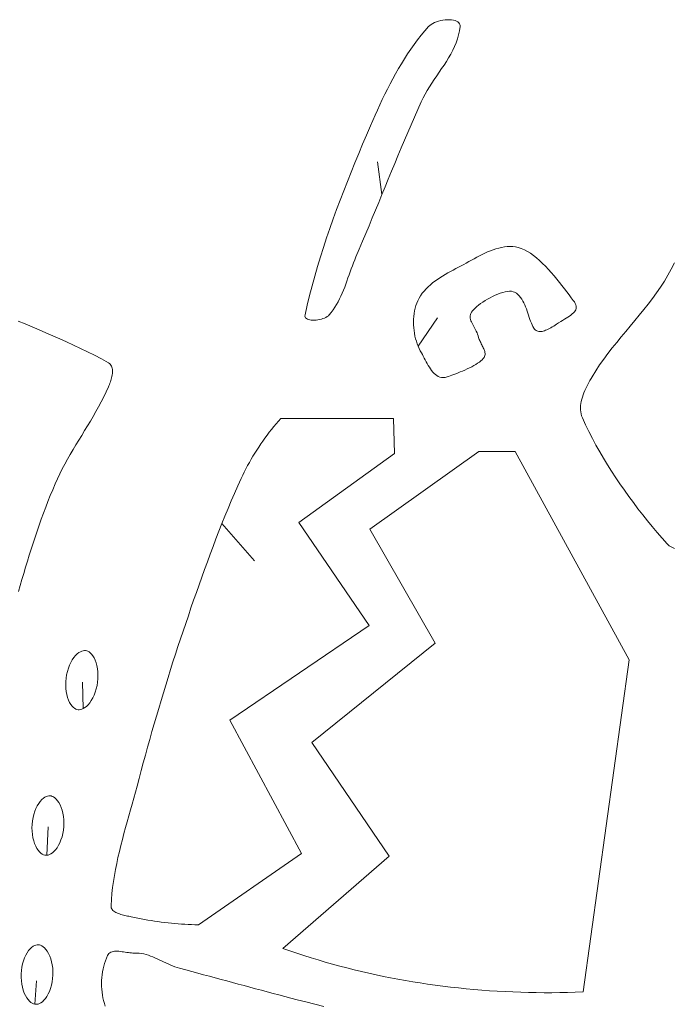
# Model space of a CAD drawing. Header units: inches. Extents: x -12 to 23, y -13.2 to 21.7.
# Tile 63 of 75: x 8.5 to 10.8, y 11.8 to 15.3. Entities that reach past the tile are written whole.
import ezdxf

# ---------------------------------------------------------------- set-up
doc = ezdxf.new("R2010")
doc.units = ezdxf.units.IN
doc.header["$MEASUREMENT"] = 0
doc.layers.get('0').update_dxf_attribs({"lineweight": 0})

msp = doc.modelspace()

# ---------------------------------------------------------------- linework, layer by layer
at = {"color": 30, "linetype": 'Continuous', "lineweight": 0, "true_color": 0xff7e00}
for p, q in [((9.7409, 14.6535), (9.726, 14.7685)), ((9.8673, 14.1245), (9.9348, 14.224)), ((9.1829, 13.5059), (9.2961, 13.3765)), ((8.6989, 12.8606), (8.6964, 12.9528)), ((8.5722, 12.349), (8.5766, 12.4482)), ((8.5294, 11.8294), (8.5362, 11.9114))]:
    msp.add_line(p, q, dxfattribs=at)
at = {"color": 7, "linetype": 'Continuous', "lineweight": 0}
for p, q in [((10.7392, 14.3723), (10.751, 14.3937)), ((10.751, 14.3937), (10.7619, 14.4156)), ((10.7267, 14.3514), (10.7392, 14.3723)), ((10.6995, 14.3109), (10.7134, 14.331)), ((10.7134, 14.331), (10.7267, 14.3514)), ((10.6701, 14.2716), (10.685, 14.2911)), ((10.685, 14.2911), (10.6995, 14.3109)), ((10.6548, 14.2523), (10.6701, 14.2716)), ((10.6235, 14.2142), (10.6392, 14.2332)), ((10.6392, 14.2332), (10.6548, 14.2523)), ((10.5917, 14.1763), (10.6076, 14.1952)), ((10.6076, 14.1952), (10.6235, 14.2142)), ((10.5603, 14.1382), (10.5759, 14.1573)), ((10.5759, 14.1573), (10.5917, 14.1763)), ((10.5298, 14.0994), (10.5448, 14.1189)), ((10.5448, 14.1189), (10.5603, 14.1382)), ((10.5151, 14.0797), (10.5298, 14.0994)), ((10.4874, 14.0392), (10.5009, 14.0596)), ((10.5009, 14.0596), (10.5151, 14.0797)), ((10.4707, 14.0119), (10.4745, 14.0184)), ((10.4745, 14.0184), (10.4874, 14.0392)), ((10.4523, 13.9771), (10.4558, 13.9844)), ((10.4558, 13.9844), (10.4594, 13.9915)), ((10.4594, 13.9915), (10.4631, 13.9984)), ((10.4631, 13.9984), (10.4669, 14.0053)), ((10.4669, 14.0053), (10.4707, 14.0119)), ((10.4384, 13.94), (10.4406, 13.9475)), ((10.4406, 13.9475), (10.4431, 13.955)), ((10.4431, 13.955), (10.4459, 13.9624)), ((10.4459, 13.9624), (10.449, 13.9698)), ((10.449, 13.9698), (10.4523, 13.9771)), ((10.4339, 13.9101), (10.4343, 13.9175)), ((10.4343, 13.9175), (10.4352, 13.9249)), ((10.4352, 13.9249), (10.4366, 13.9324)), ((10.4366, 13.9324), (10.4384, 13.94)), ((10.434, 13.9028), (10.4339, 13.9101)), ((10.4347, 13.8955), (10.434, 13.9028)), ((10.436, 13.8884), (10.4347, 13.8955)), ((10.438, 13.8815), (10.436, 13.8884)), ((10.4407, 13.8747), (10.438, 13.8815)), ((9.3555, 13.8344), (9.3634, 13.8442)), ((9.3634, 13.8442), (9.3715, 13.8539)), ((9.3715, 13.8539), (9.3797, 13.8634)), ((9.3797, 13.8634), (9.388, 13.8728)), ((9.388, 13.8728), (9.7811, 13.8728)), ((9.7811, 13.8728), (9.7853, 13.7502)), ((10.4518, 13.8506), (10.4407, 13.8747)), ((10.4634, 13.8268), (10.4518, 13.8506)), ((9.3327, 13.8043), (9.3401, 13.8144)), ((9.3401, 13.8144), (9.3478, 13.8245)), ((9.3478, 13.8245), (9.3555, 13.8344)), ((10.4755, 13.8032), (10.4634, 13.8268)), ((9.3112, 13.7731), (9.3182, 13.7836)), ((9.3182, 13.7836), (9.3253, 13.794)), ((9.3253, 13.794), (9.3327, 13.8043)), ((10.488, 13.7798), (10.4755, 13.8032)), ((10.501, 13.7566), (10.488, 13.7798)), ((9.2847, 13.7301), (9.2911, 13.741)), ((9.2911, 13.741), (9.2976, 13.7518)), ((9.2976, 13.7518), (9.3043, 13.7625)), ((9.3043, 13.7625), (9.3112, 13.7731)), ((9.7853, 13.7502), (9.4514, 13.5093)), ((10.0796, 13.7571), (9.6992, 13.4866)), ((10.2064, 13.7571), (10.0796, 13.7571)), ((10.6037, 13.0301), (10.2064, 13.7571)), ((10.5144, 13.7337), (10.501, 13.7566)), ((9.2666, 13.697), (9.2725, 13.7081)), ((9.2725, 13.7081), (9.2785, 13.7192)), ((9.2785, 13.7192), (9.2847, 13.7301)), ((10.5282, 13.7109), (10.5144, 13.7337)), ((10.5424, 13.6884), (10.5282, 13.7109)), ((9.2501, 13.6631), (9.2554, 13.6744)), ((9.2554, 13.6744), (9.2609, 13.6857)), ((9.2609, 13.6857), (9.2666, 13.697)), ((10.5569, 13.6661), (10.5424, 13.6884)), ((9.2268, 13.6111), (9.2383, 13.6371)), ((9.2383, 13.6371), (9.2501, 13.6631)), ((10.5718, 13.6441), (10.5569, 13.6661)), ((10.5871, 13.6222), (10.5718, 13.6441)), ((9.2155, 13.5849), (9.2268, 13.6111)), ((10.6027, 13.6006), (10.5871, 13.6222)), ((9.2044, 13.5587), (9.2155, 13.5849)), ((10.6185, 13.5791), (10.6027, 13.6006)), ((10.6347, 13.5579), (10.6185, 13.5791)), ((9.1935, 13.5323), (9.2044, 13.5587)), ((10.6511, 13.5369), (10.6347, 13.5579)), ((10.6678, 13.5161), (10.6511, 13.5369)), ((9.1723, 13.4794), (9.1829, 13.5059)), ((9.1829, 13.5059), (9.1935, 13.5323)), ((9.4514, 13.5093), (9.6965, 13.1501)), ((10.6846, 13.4955), (10.6678, 13.5161)), ((9.162, 13.4528), (9.1723, 13.4794)), ((9.6992, 13.4866), (9.9274, 13.0893)), ((10.7018, 13.4752), (10.6846, 13.4955)), ((10.719, 13.455), (10.7018, 13.4752)), ((9.1518, 13.4262), (9.162, 13.4528)), ((10.7365, 13.4351), (10.719, 13.455)), ((10.7399, 13.4317), (10.7365, 13.4351)), ((10.7365, 13.4351), (10.7365, 13.4351)), ((10.7438, 13.4286), (10.7399, 13.4317)), ((9.1319, 13.3728), (9.1418, 13.3995)), ((9.1418, 13.3995), (9.1518, 13.4262)), ((10.748, 13.4258), (10.7438, 13.4286)), ((10.7526, 13.4234), (10.748, 13.4258)), ((10.7574, 13.4213), (10.7526, 13.4234)), ((10.7625, 13.4195), (10.7574, 13.4213)), ((9.1221, 13.346), (9.1319, 13.3728)), ((9.1125, 13.3191), (9.1221, 13.346)), ((9.1029, 13.2923), (9.1125, 13.3191)), ((9.0841, 13.2384), (9.0935, 13.2654)), ((9.0935, 13.2654), (9.1029, 13.2923)), ((9.0748, 13.2115), (9.0841, 13.2384)), ((9.0656, 13.1845), (9.0748, 13.2115)), ((9.0472, 13.1305), (9.0564, 13.1575)), ((9.0564, 13.1575), (9.0656, 13.1845)), ((9.0382, 13.1038), (9.0472, 13.1305)), ((9.6965, 13.1501), (9.2105, 12.8204)), ((9.0294, 13.077), (9.0382, 13.1038)), ((9.9274, 13.0893), (9.4963, 12.7427)), ((8.6834, 13.0557), (8.6777, 13.0512)), ((8.6888, 13.059), (8.6834, 13.0557)), ((8.6939, 13.0613), (8.6888, 13.059)), ((8.6986, 13.0626), (8.6939, 13.0613)), ((8.7028, 13.0631), (8.6986, 13.0626)), ((8.7068, 13.0629), (8.7028, 13.0631)), ((8.7108, 13.0621), (8.7068, 13.0629)), ((8.7148, 13.0605), (8.7108, 13.0621)), ((8.719, 13.0581), (8.7148, 13.0605)), ((8.7233, 13.0547), (8.719, 13.0581)), ((8.7278, 13.0501), (8.7233, 13.0547)), ((9.0206, 13.0502), (9.0294, 13.077)), ((8.6556, 13.0218), (8.651, 13.012)), ((8.6607, 13.0308), (8.6556, 13.0218)), ((8.6662, 13.0387), (8.6607, 13.0308)), ((8.6719, 13.0456), (8.6662, 13.0387)), ((8.6777, 13.0512), (8.6719, 13.0456)), ((8.7322, 13.0444), (8.7278, 13.0501)), ((8.7364, 13.0374), (8.7322, 13.0444)), ((8.7402, 13.0294), (8.7364, 13.0374)), ((8.7436, 13.0204), (8.7402, 13.0294)), ((8.7463, 13.0104), (8.7436, 13.0204)), ((9.0034, 12.9964), (9.012, 13.0233)), ((9.012, 13.0233), (9.0206, 13.0502)), ((10.443, 11.8721), (10.6037, 13.0301)), ((8.6435, 12.9902), (8.6408, 12.9786)), ((8.6469, 13.0014), (8.6435, 12.9902)), ((8.651, 13.012), (8.6469, 13.0014)), ((8.7484, 12.9997), (8.7463, 13.0104)), ((8.7497, 12.9885), (8.7484, 12.9997)), ((8.7502, 12.9768), (8.7497, 12.9885)), ((8.995, 12.9695), (9.0034, 12.9964)), ((8.6378, 12.9547), (8.6375, 12.9428)), ((8.6389, 12.9667), (8.6378, 12.9547)), ((8.6408, 12.9786), (8.6389, 12.9667)), ((8.7469, 12.941), (8.7488, 12.9529)), ((8.7488, 12.9529), (8.7499, 12.9649)), ((8.7499, 12.9649), (8.7502, 12.9768)), ((8.9866, 12.9425), (8.995, 12.9695)), ((8.6375, 12.9428), (8.6381, 12.9311)), ((8.6381, 12.9311), (8.6394, 12.9199)), ((8.6394, 12.9199), (8.6414, 12.9092)), ((8.7368, 12.9076), (8.7408, 12.9182)), ((8.7408, 12.9182), (8.7442, 12.9294)), ((8.7442, 12.9294), (8.7469, 12.941)), ((8.9703, 12.8885), (8.9784, 12.9155)), ((8.9784, 12.9155), (8.9866, 12.9425)), ((8.6414, 12.9092), (8.6442, 12.8993)), ((8.6442, 12.8993), (8.6475, 12.8902)), ((8.6475, 12.8902), (8.6513, 12.8822)), ((8.6513, 12.8822), (8.6555, 12.8752)), ((8.7158, 12.8741), (8.7215, 12.8809)), ((8.7215, 12.8809), (8.727, 12.8888)), ((8.727, 12.8888), (8.7321, 12.8978)), ((8.7321, 12.8978), (8.7368, 12.9076)), ((8.9622, 12.8614), (8.9703, 12.8885)), ((8.6555, 12.8752), (8.6599, 12.8695)), ((8.6599, 12.8695), (8.6644, 12.8649)), ((8.6644, 12.8649), (8.6688, 12.8615)), ((8.6688, 12.8615), (8.6729, 12.8591)), ((8.6729, 12.8591), (8.677, 12.8575)), ((8.677, 12.8575), (8.6809, 12.8567)), ((8.6809, 12.8567), (8.6849, 12.8566)), ((8.6849, 12.8566), (8.6892, 12.8571)), ((8.6892, 12.8571), (8.6938, 12.8583)), ((8.6938, 12.8583), (8.6989, 12.8606)), ((8.6989, 12.8606), (8.7044, 12.8639)), ((8.7044, 12.8639), (8.7101, 12.8684)), ((8.7101, 12.8684), (8.7158, 12.8741)), ((8.9543, 12.8343), (8.9622, 12.8614)), ((8.9464, 12.8072), (8.9543, 12.8343)), ((9.2105, 12.8204), (9.4599, 12.3555)), ((8.931, 12.7529), (8.9387, 12.7801)), ((8.9387, 12.7801), (8.9464, 12.8072)), ((8.9234, 12.7258), (8.931, 12.7529)), ((8.9159, 12.6985), (8.9234, 12.7258)), ((9.4963, 12.7427), (9.7668, 12.3454)), ((8.9085, 12.6713), (8.9159, 12.6985)), ((8.8938, 12.6168), (8.9011, 12.6441)), ((8.9011, 12.6441), (8.9085, 12.6713)), ((8.8866, 12.5895), (8.8938, 12.6168)), ((8.8811, 12.5689), (8.8866, 12.5895)), ((8.5543, 12.543), (8.5489, 12.537)), ((8.5598, 12.5478), (8.5543, 12.543)), ((8.565, 12.5514), (8.5598, 12.5478)), ((8.57, 12.5539), (8.565, 12.5514)), ((8.5746, 12.5555), (8.57, 12.5539)), ((8.5788, 12.5562), (8.5746, 12.5555)), ((8.5828, 12.5563), (8.5788, 12.5562)), ((8.5868, 12.5557), (8.5828, 12.5563)), ((8.5909, 12.5543), (8.5868, 12.5557)), ((8.5952, 12.5522), (8.5909, 12.5543)), ((8.5998, 12.549), (8.5952, 12.5522)), ((8.6045, 12.5447), (8.5998, 12.549)), ((8.6092, 12.5392), (8.6045, 12.5447)), ((8.6137, 12.5325), (8.6092, 12.5392)), ((8.8697, 12.5277), (8.8755, 12.5483)), ((8.8755, 12.5483), (8.8811, 12.5689)), ((8.5339, 12.5125), (8.5298, 12.5024)), ((8.5385, 12.5217), (8.5339, 12.5125)), ((8.5436, 12.5299), (8.5385, 12.5217)), ((8.5489, 12.537), (8.5436, 12.5299)), ((8.618, 12.5247), (8.6137, 12.5325)), ((8.6218, 12.5158), (8.618, 12.5247)), ((8.6251, 12.506), (8.6218, 12.5158)), ((8.6277, 12.4955), (8.6251, 12.506)), ((8.8581, 12.4865), (8.8639, 12.5071)), ((8.8639, 12.5071), (8.8697, 12.5277)), ((8.5236, 12.4802), (8.5215, 12.4685)), ((8.5263, 12.4916), (8.5236, 12.4802)), ((8.5298, 12.5024), (8.5263, 12.4916)), ((8.6297, 12.4843), (8.6277, 12.4955)), ((8.6308, 12.4727), (8.6297, 12.4843)), ((8.6312, 12.4608), (8.6308, 12.4727)), ((8.8523, 12.4658), (8.8581, 12.4865)), ((8.5203, 12.4565), (8.5198, 12.4445)), ((8.5198, 12.4445), (8.5202, 12.4326)), ((8.5215, 12.4685), (8.5203, 12.4565)), ((8.6275, 12.425), (8.6295, 12.4368)), ((8.6295, 12.4368), (8.6308, 12.4487)), ((8.6308, 12.4487), (8.6312, 12.4608)), ((8.8409, 12.4245), (8.8465, 12.4452)), ((8.8465, 12.4452), (8.8523, 12.4658)), ((8.5202, 12.4326), (8.5214, 12.4209)), ((8.5214, 12.4209), (8.5233, 12.4098)), ((8.5233, 12.4098), (8.5259, 12.3992)), ((8.6171, 12.3928), (8.6212, 12.4029)), ((8.6212, 12.4029), (8.6247, 12.4137)), ((8.6247, 12.4137), (8.6275, 12.425)), ((8.83, 12.3831), (8.8353, 12.4038)), ((8.8353, 12.4038), (8.8409, 12.4245)), ((8.5259, 12.3992), (8.5292, 12.3894)), ((8.5292, 12.3894), (8.533, 12.3806)), ((8.533, 12.3806), (8.5373, 12.3728)), ((8.5373, 12.3728), (8.5419, 12.3661)), ((8.5419, 12.3661), (8.5466, 12.3606)), ((8.5967, 12.3622), (8.6022, 12.3682)), ((8.6022, 12.3682), (8.6075, 12.3753)), ((8.6075, 12.3753), (8.6125, 12.3836)), ((8.6125, 12.3836), (8.6171, 12.3928)), ((8.8249, 12.3623), (8.83, 12.3831)), ((8.5466, 12.3606), (8.5513, 12.3563)), ((8.5513, 12.3563), (8.5558, 12.3531)), ((8.5558, 12.3531), (8.5602, 12.3509)), ((8.5602, 12.3509), (8.5643, 12.3496)), ((8.5643, 12.3496), (8.5682, 12.349)), ((8.5682, 12.349), (8.5722, 12.349)), ((8.5722, 12.349), (8.5765, 12.3498)), ((8.5765, 12.3498), (8.5811, 12.3513)), ((8.5811, 12.3513), (8.586, 12.3538)), ((8.586, 12.3538), (8.5913, 12.3574)), ((8.5913, 12.3574), (8.5967, 12.3622)), ((8.8155, 12.3206), (8.8201, 12.3415)), ((8.8201, 12.3415), (8.8249, 12.3623)), ((9.4599, 12.3555), (9.1006, 12.1061)), ((9.7668, 12.3454), (9.3949, 12.0242)), ((8.8075, 12.2788), (8.8113, 12.2997)), ((8.8113, 12.2997), (8.8155, 12.3206)), ((8.8041, 12.2578), (8.8075, 12.2788)), ((8.7989, 12.2156), (8.8012, 12.2368)), ((8.8012, 12.2368), (8.8041, 12.2578)), ((8.7958, 12.1732), (8.797, 12.1945)), ((8.797, 12.1945), (8.7989, 12.2156)), ((8.7959, 12.1693), (8.7958, 12.1732)), ((8.7967, 12.1657), (8.7959, 12.1693)), ((8.7982, 12.1624), (8.7967, 12.1657)), ((8.8001, 12.1594), (8.7982, 12.1624)), ((8.8026, 12.1566), (8.8001, 12.1594)), ((8.8056, 12.154), (8.8026, 12.1566)), ((8.8089, 12.1516), (8.8056, 12.154)), ((8.8126, 12.1495), (8.8089, 12.1516)), ((8.8166, 12.1475), (8.8126, 12.1495)), ((8.8208, 12.1457), (8.8166, 12.1475)), ((8.8253, 12.1441), (8.8208, 12.1457)), ((8.8299, 12.1426), (8.8253, 12.1441)), ((8.8346, 12.1413), (8.8299, 12.1426)), ((8.8394, 12.14), (8.8346, 12.1413)), ((8.8442, 12.1389), (8.8394, 12.14)), ((8.849, 12.1378), (8.8442, 12.1389)), ((8.8536, 12.1368), (8.849, 12.1378)), ((8.8581, 12.1359), (8.8536, 12.1368)), ((8.8625, 12.135), (8.8581, 12.1359)), ((8.8666, 12.1341), (8.8625, 12.135)), ((8.8781, 12.1316), (8.8666, 12.1341)), ((8.8896, 12.1293), (8.8781, 12.1316)), ((8.9012, 12.127), (8.8896, 12.1293)), ((8.9128, 12.1249), (8.9012, 12.127)), ((8.9245, 12.1229), (8.9128, 12.1249)), ((8.9361, 12.1209), (8.9245, 12.1229)), ((8.9478, 12.1191), (8.9361, 12.1209)), ((8.9595, 12.1175), (8.9478, 12.1191)), ((8.9712, 12.1159), (8.9595, 12.1175)), ((8.9829, 12.1144), (8.9712, 12.1159)), ((8.9946, 12.1131), (8.9829, 12.1144)), ((9.0064, 12.1118), (8.9946, 12.1131)), ((9.0181, 12.1107), (9.0064, 12.1118)), ((9.0299, 12.1097), (9.0181, 12.1107)), ((9.0417, 12.1088), (9.0299, 12.1097)), ((9.0535, 12.1081), (9.0417, 12.1088)), ((9.0652, 12.1074), (9.0535, 12.1081)), ((9.077, 12.1069), (9.0652, 12.1074)), ((9.0888, 12.1064), (9.077, 12.1069)), ((9.1006, 12.1061), (9.0888, 12.1064)), ((8.5135, 12.0225), (8.5083, 12.0163)), ((8.5188, 12.0274), (8.5135, 12.0225)), ((8.5239, 12.0312), (8.5188, 12.0274)), ((8.5288, 12.0339), (8.5239, 12.0312)), ((8.5334, 12.0355), (8.5288, 12.0339)), ((8.5376, 12.0364), (8.5334, 12.0355)), ((8.5416, 12.0366), (8.5376, 12.0364)), ((8.5456, 12.0361), (8.5416, 12.0366)), ((8.5497, 12.0349), (8.5456, 12.0361)), ((8.5541, 12.0329), (8.5497, 12.0349)), ((8.5587, 12.0298), (8.5541, 12.0329)), ((8.5636, 12.0256), (8.5587, 12.0298)), ((8.5684, 12.0203), (8.5636, 12.0256)), ((9.3949, 12.0242), (9.4194, 12.0157)), ((8.494, 11.9913), (8.4903, 11.9811)), ((8.4984, 12.0006), (8.494, 11.9913)), ((8.5032, 12.009), (8.4984, 12.0006)), ((8.5083, 12.0163), (8.5032, 12.009)), ((8.5732, 12.0138), (8.5684, 12.0203)), ((8.5777, 12.0061), (8.5732, 12.0138)), ((8.5818, 11.9973), (8.5777, 12.0061)), ((8.5854, 11.9877), (8.5818, 11.9973)), ((8.5884, 11.9772), (8.5854, 11.9877)), ((9.4194, 12.0157), (9.4441, 12.0074)), ((9.4441, 12.0074), (9.4689, 11.9993)), ((9.4689, 11.9993), (9.4937, 11.9915)), ((9.4937, 11.9915), (9.5186, 11.9839)), ((8.4847, 11.9588), (8.483, 11.947)), ((8.4871, 11.9702), (8.4847, 11.9588)), ((8.4903, 11.9811), (8.4871, 11.9702)), ((8.5906, 11.9661), (8.5884, 11.9772)), ((8.5922, 11.9545), (8.5906, 11.9661)), ((8.5929, 11.9426), (8.5922, 11.9545)), ((9.5186, 11.9839), (9.5436, 11.9765)), ((9.5436, 11.9765), (9.5687, 11.9694)), ((9.5687, 11.9694), (9.5939, 11.9625)), ((9.5939, 11.9625), (9.6191, 11.9559)), ((9.6191, 11.9559), (9.6444, 11.9495)), ((8.483, 11.947), (8.4821, 11.9349)), ((8.4821, 11.9349), (8.4821, 11.9229)), ((8.4821, 11.9229), (8.4828, 11.911)), ((8.5919, 11.9186), (8.5928, 11.9306)), ((8.5928, 11.9306), (8.5929, 11.9426)), ((9.6444, 11.9495), (9.6697, 11.9434)), ((9.6697, 11.9434), (9.6951, 11.9375)), ((9.6951, 11.9375), (9.7206, 11.9319)), ((9.7206, 11.9319), (9.7461, 11.9265)), ((9.7461, 11.9265), (9.7716, 11.9214)), ((9.7716, 11.9214), (9.7972, 11.9165)), ((8.4828, 11.911), (8.4843, 11.8994)), ((8.4843, 11.8994), (8.4866, 11.8883)), ((8.4866, 11.8883), (8.4896, 11.8779)), ((8.5847, 11.8844), (8.5878, 11.8953)), ((8.5878, 11.8953), (8.5903, 11.9068)), ((8.5903, 11.9068), (8.5919, 11.9186)), ((9.7972, 11.9165), (9.8228, 11.9119)), ((9.8228, 11.9119), (9.8485, 11.9075)), ((9.8485, 11.9075), (9.8742, 11.9034)), ((9.8742, 11.9034), (9.8999, 11.8995)), ((9.8999, 11.8995), (9.9269, 11.8958)), ((9.9269, 11.8958), (9.9538, 11.8922)), ((9.9538, 11.8922), (9.9809, 11.889)), ((9.9809, 11.889), (10.0079, 11.8859)), ((10.0079, 11.8859), (10.035, 11.8832)), ((8.4896, 11.8779), (8.4931, 11.8682)), ((8.4931, 11.8682), (8.4973, 11.8594)), ((8.4973, 11.8594), (8.5018, 11.8518)), ((8.5018, 11.8518), (8.5065, 11.8452)), ((8.5667, 11.8492), (8.5718, 11.8565)), ((8.5718, 11.8565), (8.5766, 11.8649)), ((8.5766, 11.8649), (8.5809, 11.8742)), ((8.5809, 11.8742), (8.5847, 11.8844)), ((10.035, 11.8832), (10.0621, 11.8807)), ((10.0621, 11.8807), (10.0893, 11.8784)), ((10.0893, 11.8784), (10.1165, 11.8764)), ((10.1165, 11.8764), (10.1436, 11.8746)), ((10.1436, 11.8746), (10.1709, 11.8731)), ((10.1709, 11.8731), (10.1981, 11.8719)), ((10.1981, 11.8719), (10.2253, 11.8709)), ((10.2253, 11.8709), (10.2525, 11.8701)), ((10.2525, 11.8701), (10.2798, 11.8696)), ((10.2798, 11.8696), (10.307, 11.8694)), ((10.307, 11.8694), (10.3342, 11.8694)), ((10.3342, 11.8694), (10.3615, 11.8697)), ((10.3615, 11.8697), (10.3887, 11.8702)), ((10.3887, 11.8702), (10.4159, 11.871)), ((10.4159, 11.871), (10.443, 11.8721)), ((8.5065, 11.8452), (8.5114, 11.8399)), ((8.5114, 11.8399), (8.5162, 11.8357)), ((8.5162, 11.8357), (8.5209, 11.8327)), ((8.5209, 11.8327), (8.5253, 11.8306)), ((8.5253, 11.8306), (8.5294, 11.8294)), ((8.5294, 11.8294), (8.5334, 11.8289)), ((8.5334, 11.8289), (8.5374, 11.8291)), ((8.5374, 11.8291), (8.5416, 11.83)), ((8.5416, 11.83), (8.5461, 11.8317)), ((8.5461, 11.8317), (8.551, 11.8343)), ((8.551, 11.8343), (8.5562, 11.8381)), ((8.5562, 11.8381), (8.5614, 11.8431)), ((8.5614, 11.8431), (8.5667, 11.8492))]:
    msp.add_line(p, q, dxfattribs=at)
at = {"color": 7, "linetype": 'Continuous', "lineweight": 0, "flags": 128}
for points in [[(9.4728, 14.2339), (9.4805, 14.2679), (9.4887, 14.3018), (9.4975, 14.3356), (9.5068, 14.3692), (9.5165, 14.4027), (9.5266, 14.4361), (9.5372, 14.4694), (9.5481, 14.5026), (9.5595, 14.5357), (9.5711, 14.5686), (9.5831, 14.6015), (9.5954, 14.6343), (9.6079, 14.6669), (9.6207, 14.6995), (9.6337, 14.732), (9.6469, 14.7644), (9.6602, 14.7967), (9.6737, 14.829), (9.6873, 14.8611), (9.701, 14.8932), (9.709, 14.9117), (9.7171, 14.9302), (9.7254, 14.9486), (9.7338, 14.967), (9.7424, 14.9853), (9.7512, 15.0036), (9.7602, 15.0217), (9.7694, 15.0398), (9.7789, 15.0577), (9.7886, 15.0754), (9.7986, 15.093), (9.8089, 15.1103), (9.8196, 15.1275), (9.8305, 15.1444), (9.8418, 15.161), (9.8534, 15.1774), (9.8654, 15.1935), (9.8779, 15.2093), (9.8907, 15.2247), (9.9039, 15.2398), (9.908, 15.2438), (9.913, 15.2474), (9.9188, 15.2507), (9.9251, 15.2538), (9.9319, 15.2564), (9.9391, 15.2587), (9.9466, 15.2606), (9.9542, 15.2621), (9.9618, 15.2631), (9.9694, 15.2637), (9.9767, 15.2638), (9.9837, 15.2634), (9.9903, 15.2625), (9.9962, 15.261), (10.0016, 15.259), (10.0061, 15.2564), (10.0097, 15.2532), (10.0122, 15.2494), (10.0136, 15.2449), (10.0138, 15.2398), (10.0118, 15.2253), (10.0088, 15.2111), (10.0048, 15.1972), (10, 15.1836), (9.9944, 15.1702), (9.9881, 15.157), (9.9812, 15.144), (9.9738, 15.1311), (9.966, 15.1183), (9.9578, 15.1057), (9.9494, 15.0931), (9.9409, 15.0805), (9.9324, 15.068), (9.9238, 15.0554), (9.9154, 15.0427), (9.9073, 15.03), (9.8994, 15.0172), (9.8919, 15.0042), (9.8849, 14.9911), (9.8785, 14.9778), (9.8665, 14.951), (9.8546, 14.9241), (9.8429, 14.8972), (9.8313, 14.8703), (9.8197, 14.8433), (9.8083, 14.8162), (9.797, 14.7892), (9.7857, 14.7621), (9.7745, 14.7349), (9.7633, 14.7078), (9.7521, 14.6806), (9.7409, 14.6535), (9.7298, 14.6263), (9.7186, 14.5992), (9.7074, 14.572), (9.6961, 14.5449), (9.6848, 14.5178), (9.6734, 14.4908), (9.6619, 14.4638), (9.6503, 14.4368), (9.646, 14.4265), (9.6419, 14.416), (9.6379, 14.4055), (9.634, 14.3948), (9.6302, 14.3841), (9.6265, 14.3734), (9.6227, 14.3627), (9.6189, 14.352), (9.6151, 14.3413), (9.6111, 14.3307), (9.607, 14.3202), (9.6027, 14.3098), (9.5982, 14.2996), (9.5934, 14.2895), (9.5884, 14.2796), (9.583, 14.2699), (9.5772, 14.2605), (9.571, 14.2513), (9.5644, 14.2425), (9.5573, 14.2339), (9.5542, 14.2308), (9.5503, 14.228), (9.5458, 14.2254), (9.5408, 14.2231), (9.5354, 14.2211), (9.5298, 14.2193), (9.5238, 14.2179), (9.5178, 14.2168), (9.5118, 14.216), (9.5059, 14.2156), (9.5001, 14.2156), (9.4946, 14.2159), (9.4895, 14.2166), (9.4849, 14.2178), (9.4809, 14.2193), (9.4775, 14.2213), (9.4749, 14.2237), (9.4732, 14.2266), (9.4725, 14.23), (9.4728, 14.2339), (9.4728, 14.2339), (9.4728, 14.2339), (9.4728, 14.2339)], [(10.0975, 14.0857), (10.0948, 14.0817), (10.0911, 14.0776), (10.0865, 14.0735), (10.0812, 14.0694), (10.0752, 14.0653), (10.0687, 14.0612), (10.0617, 14.0571), (10.0543, 14.0531), (10.0466, 14.0492), (10.0387, 14.0454), (10.0307, 14.0417), (10.0226, 14.0382), (10.0147, 14.0348), (10.0069, 14.0317), (9.9994, 14.0287), (9.9922, 14.026), (9.9855, 14.0235), (9.9793, 14.0213), (9.9737, 14.0194), (9.9689, 14.0178), (9.9619, 14.0161), (9.9554, 14.0154), (9.9492, 14.0158), (9.9433, 14.017), (9.9379, 14.0191), (9.9327, 14.022), (9.9278, 14.0256), (9.9231, 14.0298), (9.9187, 14.0346), (9.9145, 14.0399), (9.9105, 14.0455), (9.9066, 14.0514), (9.9029, 14.0576), (9.8993, 14.064), (9.8958, 14.0705), (9.8924, 14.077), (9.889, 14.0834), (9.8856, 14.0897), (9.8822, 14.0958), (9.8788, 14.1016), (9.8747, 14.1087), (9.8709, 14.1164), (9.8673, 14.1245), (9.8641, 14.133), (9.8612, 14.1418), (9.8586, 14.1509), (9.8564, 14.1602), (9.8546, 14.1697), (9.8531, 14.1794), (9.852, 14.1892), (9.8514, 14.1991), (9.8511, 14.209), (9.8513, 14.2188), (9.8519, 14.2286), (9.8531, 14.2383), (9.8547, 14.2478), (9.8567, 14.2571), (9.8593, 14.2662), (9.8625, 14.2749), (9.8661, 14.2833), (9.8709, 14.2923), (9.8762, 14.3009), (9.882, 14.3092), (9.8884, 14.317), (9.8952, 14.3246), (9.9024, 14.3318), (9.9101, 14.3387), (9.918, 14.3453), (9.9263, 14.3517), (9.9349, 14.3578), (9.9437, 14.3637), (9.9527, 14.3694), (9.9618, 14.3749), (9.971, 14.3802), (9.9804, 14.3855), (9.9897, 14.3905), (9.9991, 14.3955), (10.0084, 14.4004), (10.0176, 14.4053), (10.0267, 14.4101), (10.0356, 14.4149), (10.0446, 14.4198), (10.0537, 14.4247), (10.0629, 14.4298), (10.0721, 14.4348), (10.0815, 14.4397), (10.091, 14.4445), (10.1005, 14.4491), (10.1101, 14.4534), (10.1197, 14.4575), (10.1294, 14.4611), (10.1391, 14.4644), (10.1488, 14.4673), (10.1585, 14.4695), (10.1683, 14.4713), (10.1781, 14.4724), (10.1878, 14.4728), (10.1975, 14.4724), (10.2073, 14.4713), (10.2169, 14.4693), (10.2275, 14.4659), (10.2382, 14.4614), (10.2489, 14.4557), (10.2595, 14.4489), (10.2701, 14.4413), (10.2807, 14.4328), (10.2912, 14.4236), (10.3016, 14.4138), (10.3118, 14.4034), (10.3219, 14.3926), (10.3318, 14.3816), (10.3416, 14.3703), (10.351, 14.3589), (10.3603, 14.3475), (10.3692, 14.3361), (10.3779, 14.325), (10.3862, 14.3142), (10.3942, 14.3038), (10.4018, 14.2939), (10.409, 14.2846), (10.413, 14.279), (10.416, 14.2738), (10.418, 14.2689), (10.4192, 14.2643), (10.4194, 14.2599), (10.4189, 14.2558), (10.4176, 14.2518), (10.4155, 14.248), (10.4128, 14.2443), (10.4094, 14.2407), (10.4054, 14.2372), (10.4009, 14.2336), (10.3959, 14.2301), (10.3904, 14.2264), (10.3846, 14.2227), (10.3783, 14.2188), (10.3718, 14.2148), (10.3649, 14.2106), (10.3578, 14.2061), (10.3506, 14.2014), (10.3456, 14.1981), (10.3406, 14.195), (10.3357, 14.192), (10.3308, 14.1892), (10.3261, 14.1866), (10.3214, 14.1842), (10.3169, 14.1821), (10.3124, 14.1802), (10.3081, 14.1787), (10.3039, 14.1774), (10.2998, 14.1765), (10.2959, 14.176), (10.2922, 14.1759), (10.2886, 14.1762), (10.2852, 14.1769), (10.282, 14.178), (10.279, 14.1797), (10.2762, 14.1818), (10.2737, 14.1845), (10.2713, 14.1877), (10.2682, 14.193), (10.2653, 14.1988), (10.2626, 14.205), (10.2601, 14.2116), (10.2576, 14.2184), (10.2552, 14.2254), (10.2528, 14.2326), (10.2504, 14.2399), (10.2479, 14.2473), (10.2453, 14.2546), (10.2426, 14.2618), (10.2396, 14.2689), (10.2365, 14.2757), (10.233, 14.2823), (10.2293, 14.2886), (10.2251, 14.2945), (10.2206, 14.2999), (10.2157, 14.3048), (10.2102, 14.3092), (10.2042, 14.3129), (10.1989, 14.315), (10.1928, 14.3162), (10.186, 14.3164), (10.1786, 14.3158), (10.1707, 14.3144), (10.1625, 14.3123), (10.1539, 14.3095), (10.1451, 14.3062), (10.1361, 14.3025), (10.1272, 14.2982), (10.1183, 14.2937), (10.1096, 14.2888), (10.1012, 14.2838), (10.0931, 14.2786), (10.0854, 14.2733), (10.0784, 14.268), (10.0719, 14.2629), (10.0662, 14.2578), (10.0613, 14.253), (10.0574, 14.2484), (10.0542, 14.2439), (10.0519, 14.2394), (10.0503, 14.2351), (10.0494, 14.2307), (10.0492, 14.2264), (10.0496, 14.2222), (10.0505, 14.2179), (10.0518, 14.2136), (10.0535, 14.2093), (10.0555, 14.2049), (10.0578, 14.2005), (10.0602, 14.196), (10.0628, 14.1915), (10.0654, 14.1868), (10.068, 14.1819), (10.0705, 14.177), (10.0729, 14.1719), (10.0751, 14.1666), (10.077, 14.1611), (10.0785, 14.1554), (10.0795, 14.1517), (10.0808, 14.148), (10.0823, 14.1443), (10.0839, 14.1407), (10.0857, 14.1371), (10.0876, 14.1335), (10.0895, 14.1299), (10.0913, 14.1264), (10.0932, 14.1229), (10.0949, 14.1194), (10.0965, 14.116), (10.0979, 14.1126), (10.0991, 14.1092), (10.1, 14.1058), (10.1007, 14.1024), (10.1009, 14.099), (10.1008, 14.0957), (10.1002, 14.0924), (10.0991, 14.089), (10.0975, 14.0857), (10.0975, 14.0857), (10.0975, 14.0857), (10.0975, 14.0857)]]:
    msp.add_lwpolyline(points, close=True, dxfattribs=at)
for points in [[(8.4731, 13.2686), (8.4791, 13.2899), (8.4851, 13.3111), (8.4913, 13.3323), (8.4976, 13.3535), (8.5039, 13.3746), (8.5104, 13.3958), (8.5171, 13.4168), (8.5238, 13.4378), (8.5307, 13.4588), (8.5378, 13.4797), (8.545, 13.5006), (8.5524, 13.5214), (8.56, 13.5421), (8.5678, 13.5627), (8.5757, 13.5833), (8.5839, 13.6038), (8.5923, 13.6242), (8.6009, 13.6445), (8.6087, 13.6621), (8.617, 13.6795), (8.6257, 13.6967), (8.6348, 13.7137), (8.6441, 13.7306), (8.6537, 13.7474), (8.6634, 13.7641), (8.6734, 13.7807), (8.6834, 13.7972), (8.6935, 13.8137), (8.7036, 13.8302), (8.7136, 13.8468), (8.7236, 13.8634), (8.7334, 13.88), (8.7431, 13.8967), (8.7525, 13.9136), (8.7616, 13.9306), (8.7704, 13.9477), (8.7788, 13.9651), (8.7868, 13.9826), (8.7886, 13.9866), (8.7903, 13.9909), (8.792, 13.9954), (8.7936, 14), (8.7951, 14.0048), (8.7965, 14.0097), (8.7978, 14.0146), (8.7989, 14.0196), (8.7997, 14.0246), (8.8004, 14.0295), (8.8007, 14.0343), (8.8008, 14.039), (8.8005, 14.0435), (8.7999, 14.0478), (8.7989, 14.0519), (8.7974, 14.0556), (8.7955, 14.0591), (8.7932, 14.0622), (8.7903, 14.0649), (8.7868, 14.0672), (8.7623, 14.0804), (8.7378, 14.0931), (8.7135, 14.1053), (8.6892, 14.1171), (8.665, 14.1285), (8.6409, 14.1396), (8.6168, 14.1504), (8.5927, 14.161), (8.5686, 14.1714), (8.5445, 14.1818), (8.5204, 14.192), (8.4962, 14.2023), (8.472, 14.2126)], [(9.5381, 11.821), (9.5067, 11.8291), (9.4757, 11.8371), (9.4451, 11.8451), (9.4238, 11.8507), (9.4027, 11.8562), (9.3819, 11.8617), (9.3612, 11.8672), (9.3407, 11.8726), (9.3204, 11.878), (9.3002, 11.8834), (9.2801, 11.8888), (9.26, 11.8942), (9.24, 11.8995), (9.22, 11.9049), (9.1999, 11.9103), (9.1798, 11.9158), (9.1597, 11.9212), (9.1394, 11.9267), (9.1189, 11.9322), (9.0983, 11.9378), (9.0775, 11.9435), (9.0565, 11.9492), (9.0352, 11.955), (9.0267, 11.9574), (9.0184, 11.9602), (9.0104, 11.9633), (9.0024, 11.9666), (8.9946, 11.97), (8.9869, 11.9735), (8.9793, 11.9772), (8.9717, 11.9808), (8.9642, 11.9844), (8.9567, 11.9879), (8.9491, 11.9913), (8.9416, 11.9944), (8.9339, 11.9974), (8.9262, 12.0001), (8.9183, 12.0025), (8.9104, 12.0045), (8.9022, 12.0061), (8.8939, 12.0072), (8.8854, 12.0078), (8.8767, 12.0078), (8.8719, 12.0078), (8.8668, 12.0081), (8.8616, 12.0086), (8.8563, 12.0092), (8.8508, 12.01), (8.8453, 12.0109), (8.8398, 12.0117), (8.8342, 12.0125), (8.8287, 12.0132), (8.8234, 12.0138), (8.8181, 12.0142), (8.813, 12.0142), (8.8082, 12.014), (8.8036, 12.0134), (8.7993, 12.0125), (8.7953, 12.011), (8.7918, 12.009), (8.7886, 12.0064), (8.7859, 12.0032), (8.7837, 11.9993), (8.7837, 11.9993), (8.7837, 11.9993), (8.7837, 11.9993), (8.7837, 11.9993), (8.7798, 11.9904), (8.7763, 11.9811), (8.7732, 11.9717), (8.7705, 11.9621), (8.7682, 11.9522), (8.7663, 11.9423), (8.7648, 11.9323), (8.7637, 11.9221), (8.763, 11.912), (8.7627, 11.9018), (8.7628, 11.8916), (8.7634, 11.8814), (8.7644, 11.8713), (8.7658, 11.8613), (8.7677, 11.8515), (8.77, 11.8417), (8.7727, 11.8322), (8.7759, 11.8228)]]:
    msp.add_lwpolyline(points, dxfattribs=at)

doc.saveas('drawing.dxf')
